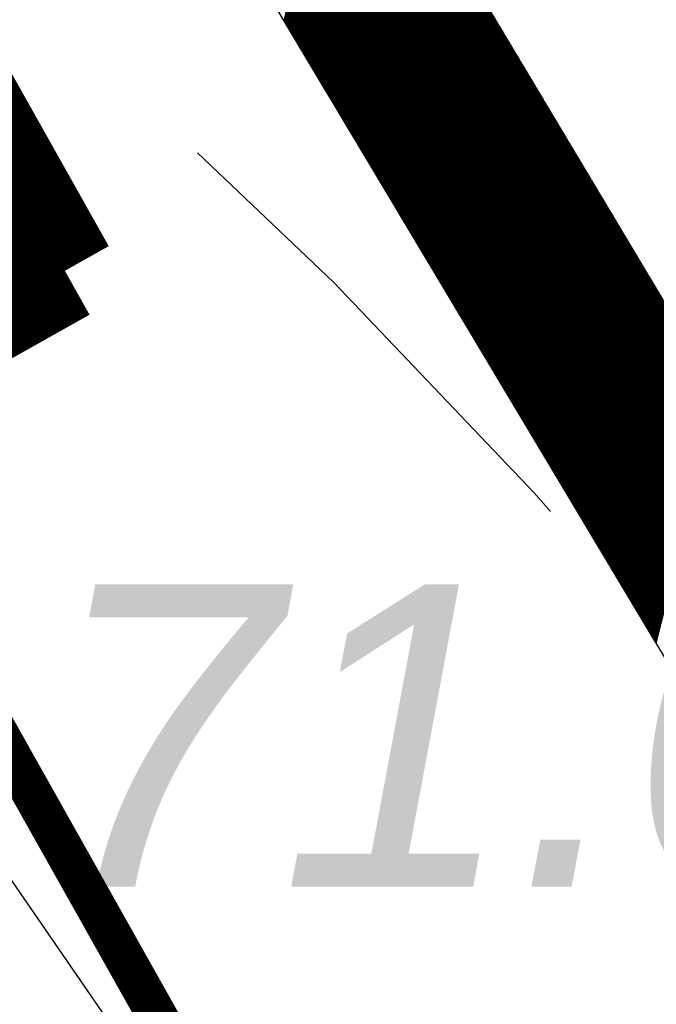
# Model space of a CAD drawing. Header units: metres. Extents: x 2193651 to 2201499, y 493187 to 494493.
# Tile 76 of 76: x 2200209.66 to 2200212.82, y 493782.33 to 493787.22. Entities that reach past the tile are written whole.
import ezdxf

# ---------------------------------------------------------------- set-up
doc = ezdxf.new("R2010")
doc.units = ezdxf.units.M
doc.set_wipeout_variables(frame=1)
for name, pattern in [('10_2', [6, 5, -1]), ('CENTER', [50.8, 31.75, -6.35, 6.35, -6.35]), ('CONTI', [0]), ('H', [0.375, 0.25, -0.125]), ('HIDDEN', [0.375, 0.25, -0.125])]:
    doc.linetypes.add(name, pattern=pattern)
doc.layers.add('net_electro', color=1, linetype='Continuous')
doc.layers.add('z_text_net_cell', color=7, linetype='Continuous')
doc.layers.add('net_pipeline', color=7, linetype='Continuous', lineweight=30)
doc.layers.add('x_polygon', color=7, linetype='Continuous', true_color=0xffffff)
doc.styles.add('D-131', font='ariali.ttf')

# ---------------------------------------------------------------- blocks, each defined once
blk = doc.blocks.new('шнгщощ')
at = {"color": 34, "linetype": 'Continuous', "lineweight": 25, "const_width": 0.5, "flags": 128}
for points in [[(2194961.9002, 493837.4667), (2194944.8458, 493867.8085)], [(2194912.9508, 493809.9534), (2194961.9002, 493837.4667)]]:
    blk.add_lwpolyline(points, dxfattribs=at)
at = {"color": 34, "linetype": 'HIDDEN', "lineweight": 60, "ltscale": 5, "const_width": 0.2019}
blk.add_lwpolyline([(2194961.9002, 493837.4667), (2194957.8151, 493838.612)], dxfattribs=at)
at = {"color": 34, "linetype": 'Continuous', "lineweight": 25, "flags": 128}
blk.add_lwpolyline([(2194961.9002, 493837.4667), (2194959.7209, 493836.2418)], dxfattribs=at)
blk = doc.blocks.new('ыекокеыоыкеоекыоыке')
at = {"color": 7, "linetype": 'H', "lineweight": 0, "ltscale": 10}
blk.add_circle((2196461.7666, 493503.8817), 30, dxfattribs=at)
blk = doc.blocks.new('екокеыоекыокнывлвнел')
at = {"color": 7, "linetype": 'H', "ltscale": 10}
blk.add_circle((2196776.7045, 493863.9603), 30, dxfattribs=at)
blk = doc.blocks.new('*X129')
at = {"color": 0}
for p, q in [((233.786716, 486.718812), (236.373257, 489.305352)), ((233.804394, 486.718812), (236.390934, 489.305352)), ((233.822071, 486.718812), (236.408612, 489.305352)), ((233.839749, 486.718812), (236.42629, 489.305352)), ((233.857427, 486.718812), (236.443967, 489.305352)), ((233.875104, 486.718812), (236.461645, 489.305352)), ((233.892782, 486.718812), (236.479323, 489.305352)), ((233.91046, 486.718812), (236.497, 489.305352)), ((233.928137, 486.718812), (236.514678, 489.305352)), ((233.945815, 486.718812), (236.532356, 489.305352)), ((233.963493, 486.718812), (236.550033, 489.305352)), ((233.98117, 486.718812), (236.567711, 489.305352)), ((233.998848, 486.718812), (236.585389, 489.305352)), ((234.016526, 486.718812), (236.603066, 489.305352)), ((234.034203, 486.718812), (236.620744, 489.305352)), ((234.051881, 486.718812), (236.638422, 489.305352)), ((234.069559, 486.718812), (236.656099, 489.305352)), ((234.087236, 486.718812), (236.673777, 489.305352)), ((234.104914, 486.718812), (236.691455, 489.305352)), ((234.122592, 486.718812), (236.709132, 489.305352)), ((234.140269, 486.718812), (236.72681, 489.305352)), ((234.157947, 486.718812), (236.744488, 489.305352)), ((234.175625, 486.718812), (236.762166, 489.305352)), ((234.193302, 486.718812), (236.779843, 489.305352)), ((234.21098, 486.718812), (236.797521, 489.305352)), ((234.228658, 486.718812), (236.815199, 489.305352)), ((234.246335, 486.718812), (236.832876, 489.305352)), ((234.264013, 486.718812), (236.850554, 489.305352)), ((234.281691, 486.718812), (236.868232, 489.305352)), ((234.299368, 486.718812), (236.885909, 489.305352)), ((234.317046, 486.718812), (236.903587, 489.305352)), ((234.334724, 486.718812), (236.921265, 489.305352)), ((234.352401, 486.718812), (236.938942, 489.305352)), ((234.370079, 486.718812), (236.95662, 489.305352)), ((234.387757, 486.718812), (236.974298, 489.305352)), ((234.405434, 486.718812), (236.991975, 489.305352)), ((234.423112, 486.718812), (237.009653, 489.305352)), ((234.44079, 486.718812), (237.027331, 489.305352)), ((234.458467, 486.718812), (237.045008, 489.305352)), ((234.476145, 486.718812), (237.062686, 489.305352)), ((234.493823, 486.718812), (237.080364, 489.305352)), ((234.5115, 486.718812), (237.098041, 489.305352)), ((234.529178, 486.718812), (237.115719, 489.305352)), ((234.546856, 486.718812), (237.133397, 489.305352)), ((234.564533, 486.718812), (237.151074, 489.305352)), ((234.582211, 486.718812), (237.168752, 489.305352)), ((234.599889, 486.718812), (237.18643, 489.305352)), ((234.617566, 486.718812), (237.204107, 489.305352)), ((234.635244, 486.718812), (237.221785, 489.305352)), ((234.652922, 486.718812), (237.239463, 489.305352)), ((234.670599, 486.718812), (237.25714, 489.305352)), ((234.688277, 486.718812), (237.274818, 489.305352)), ((234.705955, 486.718812), (237.292496, 489.305352)), ((234.723632, 486.718812), (237.310173, 489.305352)), ((234.74131, 486.718812), (237.327851, 489.305352)), ((234.758988, 486.718812), (237.345529, 489.305352)), ((234.776665, 486.718812), (237.363206, 489.305352)), ((234.794343, 486.718812), (237.380884, 489.305352)), ((234.812021, 486.718812), (237.398562, 489.305352)), ((234.829698, 486.718812), (237.416239, 489.305352)), ((234.847376, 486.718812), (237.433917, 489.305352)), ((234.865054, 486.718812), (237.451595, 489.305352)), ((234.882731, 486.718812), (237.469272, 489.305352)), ((234.900409, 486.718812), (237.48695, 489.305352)), ((234.918087, 486.718812), (237.504628, 489.305352)), ((234.935764, 486.718812), (237.522305, 489.305352)), ((234.953442, 486.718812), (237.539983, 489.305352)), ((234.97112, 486.718812), (237.557661, 489.305352)), ((234.988797, 486.718812), (237.575338, 489.305352)), ((235.006475, 486.718812), (237.593016, 489.305352)), ((235.024153, 486.718812), (237.610694, 489.305352)), ((235.041831, 486.718812), (237.628371, 489.305352)), ((235.059508, 486.718812), (237.646049, 489.305352)), ((235.077186, 486.718812), (237.663727, 489.305352)), ((235.094864, 486.718812), (237.681404, 489.305352)), ((235.112541, 486.718812), (237.699082, 489.305352)), ((235.130219, 486.718812), (237.71676, 489.305352)), ((235.147897, 486.718812), (237.734437, 489.305352)), ((235.165574, 486.718812), (237.752115, 489.305352)), ((235.183252, 486.718812), (237.769793, 489.305352)), ((235.20093, 486.718812), (237.78747, 489.305352)), ((235.218607, 486.718812), (237.805148, 489.305352)), ((235.236285, 486.718812), (237.822826, 489.305352)), ((235.253963, 486.718812), (237.840503, 489.305352)), ((235.27164, 486.718812), (237.858181, 489.305352)), ((235.289318, 486.718812), (237.875859, 489.305352)), ((235.306996, 486.718812), (237.893536, 489.305352)), ((235.324673, 486.718812), (237.911214, 489.305352)), ((235.342351, 486.718812), (237.928892, 489.305352)), ((235.360029, 486.718812), (237.946569, 489.305352)), ((235.377706, 486.718812), (237.964247, 489.305352)), ((235.395384, 486.718812), (237.981925, 489.305352)), ((235.413062, 486.718812), (237.999602, 489.305352)), ((235.430739, 486.718812), (238.01728, 489.305352)), ((235.448417, 486.718812), (238.034958, 489.305352)), ((235.466095, 486.718812), (238.052635, 489.305352)), ((235.483772, 486.718812), (238.070313, 489.305352)), ((235.50145, 486.718812), (238.087991, 489.305352)), ((235.519128, 486.718812), (238.105668, 489.305352)), ((235.536805, 486.718812), (238.123346, 489.305352)), ((235.554483, 486.718812), (238.141024, 489.305352)), ((235.572161, 486.718812), (238.158701, 489.305352)), ((235.589838, 486.718812), (238.176379, 489.305352)), ((235.607516, 486.718812), (238.194057, 489.305352)), ((235.625194, 486.718812), (238.211734, 489.305352)), ((235.642871, 486.718812), (238.229412, 489.305352)), ((235.660549, 486.718812), (238.24709, 489.305352)), ((235.678227, 486.718812), (238.264767, 489.305352)), ((235.695904, 486.718812), (238.282445, 489.305352)), ((235.713582, 486.718812), (238.300123, 489.305352)), ((235.73126, 486.718812), (238.3178, 489.305352)), ((235.748937, 486.718812), (238.335478, 489.305352)), ((235.766615, 486.718812), (238.353156, 489.305352)), ((235.784293, 486.718812), (238.370833, 489.305352)), ((235.80197, 486.718812), (238.388511, 489.305352)), ((235.819648, 486.718812), (238.406189, 489.305352)), ((235.837326, 486.718812), (238.423866, 489.305352)), ((235.855003, 486.718812), (238.441544, 489.305352)), ((235.872681, 486.718812), (238.459222, 489.305352)), ((235.890359, 486.718812), (238.476899, 489.305352)), ((235.908036, 486.718812), (238.494577, 489.305352)), ((235.925714, 486.718812), (238.512255, 489.305352)), ((235.943392, 486.718812), (238.529932, 489.305352)), ((235.961069, 486.718812), (238.54761, 489.305352)), ((235.978747, 486.718812), (238.565288, 489.305352)), ((235.996425, 486.718812), (238.582965, 489.305352)), ((236.014102, 486.718812), (238.600643, 489.305352)), ((236.03178, 486.718812), (238.618321, 489.305352)), ((236.049458, 486.718812), (238.635998, 489.305352)), ((236.067135, 486.718812), (238.653676, 489.305352)), ((236.084813, 486.718812), (238.671354, 489.305352)), ((236.102491, 486.718812), (238.689031, 489.305352)), ((236.120168, 486.718812), (238.706709, 489.305352)), ((236.137846, 486.718812), (238.724387, 489.305352)), ((236.155524, 486.718812), (238.742064, 489.305352)), ((236.173201, 486.718812), (238.759742, 489.305352)), ((236.190879, 486.718812), (238.77742, 489.305352)), ((236.208557, 486.718812), (238.795098, 489.305352)), ((236.226234, 486.718812), (238.812775, 489.305352)), ((236.243912, 486.718812), (238.830453, 489.305352)), ((236.26159, 486.718812), (238.848131, 489.305352)), ((236.279267, 486.718812), (238.865808, 489.305352)), ((236.296945, 486.718812), (238.883486, 489.305352)), ((236.314623, 486.718812), (238.901164, 489.305352)), ((236.3323, 486.718812), (238.918841, 489.305352)), ((236.349978, 486.718812), (238.936519, 489.305352)), ((236.367656, 486.718812), (238.954197, 489.305352)), ((236.385333, 486.718812), (238.971874, 489.305352)), ((236.403011, 486.718812), (238.989552, 489.305352)), ((236.420689, 486.718812), (239.00723, 489.305352)), ((236.438366, 486.718812), (239.024907, 489.305352)), ((236.456044, 486.718812), (239.042585, 489.305352)), ((236.473722, 486.718812), (239.060263, 489.305352)), ((236.491399, 486.718812), (239.07794, 489.305352)), ((236.509077, 486.718812), (239.095618, 489.305352)), ((236.526755, 486.718812), (239.113296, 489.305352)), ((236.544432, 486.718812), (239.130973, 489.305352)), ((236.56211, 486.718812), (239.148651, 489.305352)), ((236.579788, 486.718812), (239.166329, 489.305352)), ((236.597465, 486.718812), (239.184006, 489.305352)), ((236.615143, 486.718812), (239.201684, 489.305352)), ((236.632821, 486.718812), (239.219362, 489.305352)), ((236.650498, 486.718812), (239.237039, 489.305352)), ((236.668176, 486.718812), (239.254717, 489.305352)), ((236.685854, 486.718812), (239.272395, 489.305352)), ((236.703531, 486.718812), (239.290072, 489.305352)), ((236.721209, 486.718812), (239.30775, 489.305352)), ((236.738887, 486.718812), (239.325428, 489.305352)), ((236.756564, 486.718812), (239.343105, 489.305352)), ((236.774242, 486.718812), (239.360783, 489.305352)), ((236.79192, 486.718812), (239.378461, 489.305352)), ((236.809597, 486.718812), (239.396138, 489.305352)), ((236.827275, 486.718812), (239.413816, 489.305352)), ((236.844953, 486.718812), (239.431494, 489.305352)), ((236.86263, 486.718812), (239.449171, 489.305352)), ((236.880308, 486.718812), (239.466849, 489.305352)), ((236.897986, 486.718812), (239.484527, 489.305352)), ((236.915663, 486.718812), (239.502204, 489.305352)), ((236.933341, 486.718812), (239.519882, 489.305352)), ((236.951019, 486.718812), (239.53756, 489.305352)), ((236.968696, 486.718812), (239.555237, 489.305352)), ((236.986374, 486.718812), (239.572915, 489.305352)), ((237.004052, 486.718812), (239.590593, 489.305352)), ((237.021729, 486.718812), (239.60827, 489.305352)), ((237.039407, 486.718812), (239.625948, 489.305352)), ((237.057085, 486.718812), (239.643626, 489.305352)), ((237.074763, 486.718812), (239.661303, 489.305352)), ((237.09244, 486.718812), (239.678981, 489.305352)), ((237.110118, 486.718812), (239.696659, 489.305352)), ((237.127796, 486.718812), (239.714336, 489.305352)), ((237.145473, 486.718812), (239.732014, 489.305352)), ((237.163151, 486.718812), (239.749692, 489.305352)), ((237.180829, 486.718812), (239.767369, 489.305352)), ((237.198506, 486.718812), (239.785047, 489.305352)), ((237.216184, 486.718812), (239.802725, 489.305352)), ((237.233862, 486.718812), (239.820402, 489.305352)), ((237.251539, 486.718812), (239.83808, 489.305352)), ((237.269217, 486.718812), (239.855758, 489.305352)), ((237.286895, 486.718812), (239.873435, 489.305352)), ((237.304572, 486.718812), (239.891113, 489.305352)), ((237.32225, 486.718812), (239.908791, 489.305352)), ((237.339928, 486.718812), (239.926468, 489.305352)), ((237.357605, 486.718812), (239.944146, 489.305352)), ((237.375283, 486.718812), (239.961824, 489.305352)), ((237.392961, 486.718812), (239.979501, 489.305352)), ((237.410638, 486.718812), (239.997179, 489.305352)), ((237.428316, 486.718812), (240.014857, 489.305352)), ((237.445994, 486.718812), (240.032534, 489.305352)), ((237.463671, 486.718812), (240.050212, 489.305352)), ((237.481349, 486.718812), (240.06789, 489.305352)), ((237.499027, 486.718812), (240.085567, 489.305352)), ((237.516704, 486.718812), (240.103245, 489.305352)), ((237.534382, 486.718812), (240.120923, 489.305352)), ((237.55206, 486.718812), (240.1386, 489.305352)), ((237.569737, 486.718812), (240.156278, 489.305352)), ((237.587415, 486.718812), (240.173956, 489.305352)), ((237.605093, 486.718812), (240.191633, 489.305352)), ((237.62277, 486.718812), (240.209311, 489.305352)), ((237.640448, 486.718812), (240.226989, 489.305352)), ((237.658126, 486.718812), (240.244666, 489.305352)), ((237.675803, 486.718812), (240.262344, 489.305352)), ((237.693481, 486.718812), (240.280022, 489.305352)), ((237.711159, 486.718812), (240.297699, 489.305352)), ((237.728836, 486.718812), (240.315377, 489.305352)), ((237.746514, 486.718812), (240.333055, 489.305352)), ((237.764192, 486.718812), (240.350732, 489.305352)), ((237.781869, 486.718812), (240.36841, 489.305352)), ((237.799547, 486.718812), (240.386088, 489.305352)), ((237.817225, 486.718812), (240.403765, 489.305352)), ((237.834902, 486.718812), (240.421443, 489.305352)), ((237.85258, 486.718812), (240.439121, 489.305352)), ((237.870258, 486.718812), (240.456798, 489.305352)), ((237.887935, 486.718812), (240.474476, 489.305352)), ((237.905613, 486.718812), (240.492154, 489.305352)), ((237.923291, 486.718812), (240.509831, 489.305352)), ((237.940968, 486.718812), (240.527509, 489.305352)), ((237.958646, 486.718812), (240.545187, 489.305352)), ((237.976324, 486.718812), (240.562864, 489.305352)), ((237.994001, 486.718812), (240.580542, 489.305352)), ((238.011679, 486.718812), (240.59822, 489.305352)), ((238.029357, 486.718812), (240.615897, 489.305352)), ((238.047034, 486.718812), (240.633575, 489.305352)), ((238.064712, 486.718812), (240.651253, 489.305352)), ((238.08239, 486.718812), (240.66893, 489.305352)), ((238.100067, 486.718812), (240.686608, 489.305352)), ((238.117745, 486.718812), (240.704286, 489.305352)), ((238.135423, 486.718812), (240.721963, 489.305352)), ((238.1531, 486.718812), (240.739641, 489.305352)), ((238.170778, 486.718812), (240.757319, 489.305352)), ((238.188456, 486.718812), (240.774996, 489.305352)), ((238.206133, 486.718812), (240.792674, 489.305352)), ((238.223811, 486.718812), (240.810352, 489.305352)), ((238.241489, 486.718812), (240.828029, 489.305352)), ((238.259166, 486.718812), (240.845707, 489.305352)), ((238.276844, 486.718812), (240.863385, 489.305352)), ((238.294522, 486.718812), (240.881063, 489.305352)), ((238.312199, 486.718812), (240.89874, 489.305352)), ((238.329877, 486.718812), (240.916418, 489.305352)), ((238.347555, 486.718812), (240.934096, 489.305352)), ((238.365232, 486.718812), (240.951773, 489.305352)), ((238.38291, 486.718812), (240.969451, 489.305352)), ((238.400588, 486.718812), (240.987129, 489.305352)), ((238.418265, 486.718812), (241.004806, 489.305352)), ((238.435943, 486.718812), (241.022484, 489.305352)), ((238.453621, 486.718812), (241.040162, 489.305352)), ((238.471298, 486.718812), (241.057839, 489.305352)), ((238.488976, 486.718812), (241.075517, 489.305352)), ((238.506654, 486.718812), (241.093195, 489.305352)), ((238.524331, 486.718812), (241.110872, 489.305352)), ((238.542009, 486.718812), (241.12855, 489.305352)), ((238.559687, 486.718812), (241.146228, 489.305352)), ((238.577364, 486.718812), (241.163905, 489.305352)), ((238.595042, 486.718812), (241.181583, 489.305352)), ((238.61272, 486.718812), (241.199261, 489.305352)), ((238.630397, 486.718812), (241.216938, 489.305352)), ((238.648075, 486.718812), (241.234616, 489.305352)), ((238.665753, 486.718812), (241.252294, 489.305352)), ((238.68343, 486.718812), (241.269971, 489.305352)), ((238.701108, 486.718812), (241.287649, 489.305352)), ((238.718786, 486.718812), (241.305327, 489.305352)), ((238.736463, 486.718812), (241.323004, 489.305352)), ((238.754141, 486.718812), (241.340682, 489.305352)), ((238.771819, 486.718812), (241.35836, 489.305352)), ((238.789496, 486.718812), (241.376037, 489.305352)), ((238.807174, 486.718812), (241.393715, 489.305352)), ((238.824852, 486.718812), (241.411393, 489.305352)), ((238.842529, 486.718812), (241.42907, 489.305352)), ((238.860207, 486.718812), (241.446748, 489.305352)), ((238.877885, 486.718812), (241.464426, 489.305352)), ((238.895562, 486.718812), (241.482103, 489.305352)), ((238.91324, 486.718812), (241.499781, 489.305352)), ((238.930918, 486.718812), (241.517459, 489.305352)), ((238.948595, 486.718812), (241.535136, 489.305352)), ((238.966273, 486.718812), (241.552814, 489.305352)), ((238.983951, 486.718812), (241.570492, 489.305352)), ((239.001628, 486.718812), (241.588169, 489.305352)), ((239.019306, 486.718812), (241.605847, 489.305352)), ((239.036984, 486.718812), (241.623525, 489.305352)), ((239.054661, 486.718812), (241.641202, 489.305352)), ((239.072339, 486.718812), (241.65888, 489.305352)), ((239.090017, 486.718812), (241.676558, 489.305352)), ((239.107694, 486.718812), (241.694235, 489.305352)), ((239.125372, 486.718812), (241.711913, 489.305352)), ((239.14305, 486.718812), (241.729591, 489.305352)), ((239.160728, 486.718812), (241.747268, 489.305352)), ((239.178405, 486.718812), (241.764946, 489.305352)), ((239.196083, 486.718812), (241.782624, 489.305352)), ((239.213761, 486.718812), (241.800301, 489.305352)), ((239.231438, 486.718812), (241.817979, 489.305352)), ((239.249116, 486.718812), (241.835657, 489.305352)), ((239.266794, 486.718812), (241.853334, 489.305352)), ((239.284471, 486.718812), (241.871012, 489.305352)), ((239.302149, 486.718812), (241.88869, 489.305352)), ((239.319827, 486.718812), (241.906367, 489.305352)), ((239.337504, 486.718812), (241.924045, 489.305352)), ((239.355182, 486.718812), (241.941723, 489.305352)), ((239.37286, 486.718812), (241.9594, 489.305352)), ((239.390537, 486.718812), (241.977078, 489.305352)), ((239.408215, 486.718812), (241.994756, 489.305352)), ((239.425893, 486.718812), (242.012433, 489.305352)), ((239.44357, 486.718812), (242.030111, 489.305352)), ((239.461248, 486.718812), (242.047789, 489.305352)), ((239.478926, 486.718812), (242.065466, 489.305352)), ((239.496603, 486.718812), (242.083144, 489.305352)), ((239.514281, 486.718812), (242.100822, 489.305352)), ((239.531959, 486.718812), (242.118499, 489.305352)), ((239.549636, 486.718812), (242.136177, 489.305352)), ((239.567314, 486.718812), (242.153855, 489.305352)), ((239.584992, 486.718812), (242.171532, 489.305352)), ((239.602669, 486.718812), (242.18921, 489.305352)), ((239.620347, 486.718812), (242.206888, 489.305352)), ((239.638025, 486.718812), (242.224565, 489.305352)), ((239.655702, 486.718812), (242.242243, 489.305352)), ((239.67338, 486.718812), (242.259921, 489.305352)), ((239.691058, 486.718812), (242.277598, 489.305352)), ((239.708735, 486.718812), (242.295276, 489.305352)), ((239.726413, 486.718812), (242.312954, 489.305352)), ((239.744091, 486.718812), (242.330631, 489.305352)), ((239.761768, 486.718812), (242.348309, 489.305352)), ((239.779446, 486.718812), (242.365987, 489.305352)), ((239.797124, 486.718812), (242.383664, 489.305352)), ((239.814801, 486.718812), (242.401342, 489.305352)), ((239.832479, 486.718812), (242.41902, 489.305352)), ((239.850157, 486.718812), (242.436697, 489.305352)), ((239.867834, 486.718812), (242.454375, 489.305352)), ((239.885512, 486.718812), (242.472053, 489.305352)), ((239.90319, 486.718812), (242.48973, 489.305352)), ((239.920867, 486.718812), (242.507408, 489.305352)), ((239.938545, 486.718812), (242.525086, 489.305352)), ((239.956223, 486.718812), (242.542763, 489.305352)), ((239.9739, 486.718812), (242.560441, 489.305352)), ((239.991578, 486.718812), (242.578119, 489.305352)), ((240.009256, 486.718812), (242.595796, 489.305352)), ((240.026933, 486.718812), (242.613474, 489.305352)), ((240.044611, 486.718812), (242.631152, 489.305352)), ((240.062289, 486.718812), (242.648829, 489.305352)), ((240.079966, 486.718812), (242.666507, 489.305352)), ((240.097644, 486.718812), (242.684185, 489.305352)), ((240.115322, 486.718812), (242.701862, 489.305352)), ((240.132999, 486.718812), (242.71954, 489.305352)), ((240.150677, 486.718812), (242.737218, 489.305352)), ((240.168355, 486.718812), (242.754895, 489.305352)), ((240.186032, 486.718812), (242.772573, 489.305352)), ((240.20371, 486.718812), (242.790251, 489.305352)), ((240.221388, 486.718812), (242.807928, 489.305352)), ((240.239065, 486.718812), (242.825606, 489.305352)), ((240.256743, 486.718812), (242.843284, 489.305352)), ((240.274421, 486.718812), (242.860961, 489.305352)), ((240.292098, 486.718812), (242.878639, 489.305352)), ((240.309776, 486.718812), (242.896317, 489.305352)), ((240.327454, 486.718812), (242.913995, 489.305352)), ((240.345131, 486.718812), (242.931672, 489.305352)), ((240.362809, 486.718812), (242.94935, 489.305352)), ((240.380487, 486.718812), (242.967028, 489.305352)), ((240.398164, 486.718812), (242.984705, 489.305352)), ((240.415842, 486.718812), (243.002383, 489.305352)), ((240.43352, 486.718812), (243.020061, 489.305352)), ((240.451197, 486.718812), (243.037738, 489.305352)), ((240.468875, 486.718812), (243.055416, 489.305352)), ((240.486553, 486.718812), (243.073094, 489.305352)), ((240.50423, 486.718812), (243.090771, 489.305352)), ((240.521908, 486.718812), (243.108449, 489.305352)), ((240.539586, 486.718812), (243.126127, 489.305352)), ((240.557263, 486.718812), (243.143804, 489.305352)), ((240.574941, 486.718812), (243.161482, 489.305352)), ((240.592619, 486.718812), (243.17916, 489.305352)), ((240.610296, 486.718812), (243.196837, 489.305352)), ((240.627974, 486.718812), (243.214515, 489.305352)), ((240.645652, 486.718812), (243.232193, 489.305352)), ((240.663329, 486.718812), (243.24987, 489.305352)), ((240.681007, 486.718812), (243.267548, 489.305352)), ((240.698685, 486.718812), (243.285226, 489.305352)), ((240.716362, 486.718812), (243.302903, 489.305352)), ((240.73404, 486.718812), (243.320581, 489.305352)), ((240.751718, 486.718812), (243.338259, 489.305352)), ((240.769395, 486.718812), (243.355936, 489.305352)), ((240.787073, 486.718812), (243.373614, 489.305352)), ((240.804751, 486.718812), (243.391292, 489.305352)), ((240.822428, 486.718812), (243.408969, 489.305352)), ((240.840106, 486.718812), (243.426647, 489.305352)), ((240.857784, 486.718812), (243.444325, 489.305352)), ((240.875461, 486.718812), (243.462002, 489.305352)), ((240.893139, 486.718812), (243.47968, 489.305352)), ((240.910817, 486.718812), (243.497358, 489.305352)), ((240.928494, 486.718812), (243.515035, 489.305352)), ((240.946172, 486.718812), (243.532713, 489.305352)), ((240.96385, 486.718812), (243.550391, 489.305352)), ((240.981527, 486.718812), (243.568068, 489.305352)), ((240.999205, 486.718812), (243.585746, 489.305352)), ((241.016883, 486.718812), (243.603424, 489.305352)), ((241.03456, 486.718812), (243.621101, 489.305352)), ((241.052238, 486.718812), (243.638779, 489.305352)), ((241.069916, 486.718812), (243.656457, 489.305352)), ((241.087593, 486.718812), (243.674134, 489.305352)), ((241.105271, 486.718812), (243.691812, 489.305352)), ((241.122949, 486.718812), (243.70949, 489.305352)), ((241.140626, 486.718812), (243.727167, 489.305352)), ((241.158304, 486.718812), (243.744845, 489.305352)), ((241.175982, 486.718812), (243.762523, 489.305352)), ((241.19366, 486.718812), (243.7802, 489.305352)), ((241.211337, 486.718812), (243.797878, 489.305352)), ((241.229015, 486.718812), (243.815556, 489.305352)), ((241.246693, 486.718812), (243.833233, 489.305352)), ((241.26437, 486.718812), (243.850911, 489.305352)), ((241.282048, 486.718812), (243.868589, 489.305352)), ((241.299726, 486.718812), (243.886266, 489.305352)), ((241.317403, 486.718812), (243.903944, 489.305352)), ((241.335081, 486.718812), (243.921622, 489.305352)), ((241.352759, 486.718812), (243.939299, 489.305352)), ((241.370436, 486.718812), (243.956977, 489.305352)), ((241.388114, 486.718812), (243.974655, 489.305352)), ((241.405792, 486.718812), (243.992332, 489.305352)), ((241.423469, 486.718812), (244.01001, 489.305352)), ((241.441147, 486.718812), (244.027688, 489.305352)), ((241.458825, 486.718812), (244.045365, 489.305352)), ((241.476502, 486.718812), (244.063043, 489.305352)), ((241.49418, 486.718812), (244.080721, 489.305352)), ((241.511858, 486.718812), (244.098398, 489.305352)), ((241.529535, 486.718812), (244.116076, 489.305352)), ((241.547213, 486.718812), (244.133754, 489.305352)), ((241.564891, 486.718812), (244.151431, 489.305352)), ((241.582568, 486.718812), (244.169109, 489.305352)), ((241.600246, 486.718812), (244.186787, 489.305352)), ((241.617924, 486.718812), (244.204464, 489.305352)), ((241.635601, 486.718812), (244.222142, 489.305352)), ((241.653279, 486.718812), (244.23982, 489.305352)), ((241.670957, 486.718812), (244.257497, 489.305352)), ((241.688634, 486.718812), (244.275175, 489.305352)), ((241.706312, 486.718812), (244.292853, 489.305352)), ((241.72399, 486.718812), (244.31053, 489.305352)), ((241.741667, 486.718812), (244.328208, 489.305352)), ((241.759345, 486.718812), (244.345886, 489.305352)), ((241.777023, 486.718812), (244.363563, 489.305352)), ((241.7947, 486.718812), (244.381241, 489.305352)), ((241.812378, 486.718812), (244.398919, 489.305352)), ((241.830056, 486.718812), (244.416596, 489.305352)), ((241.847733, 486.718812), (244.434274, 489.305352)), ((241.865411, 486.718812), (244.451952, 489.305352)), ((241.883089, 486.718812), (244.469629, 489.305352)), ((241.900766, 486.718812), (244.487307, 489.305352)), ((241.918444, 486.718812), (244.504985, 489.305352)), ((241.936122, 486.718812), (244.522662, 489.305352)), ((241.953799, 486.718812), (244.54034, 489.305352)), ((241.971477, 486.718812), (244.558018, 489.305352)), ((241.989155, 486.718812), (244.575695, 489.305352)), ((242.006832, 486.718812), (244.593373, 489.305352)), ((242.02451, 486.718812), (244.611051, 489.305352)), ((242.042188, 486.718812), (244.628728, 489.305352)), ((242.059865, 486.718812), (244.646406, 489.305352)), ((242.077543, 486.718812), (244.664084, 489.305352)), ((242.095221, 486.718812), (244.681761, 489.305352)), ((242.112898, 486.718812), (244.699439, 489.305352)), ((242.130576, 486.718812), (244.717117, 489.305352)), ((242.148254, 486.718812), (244.734794, 489.305352)), ((242.165931, 486.718812), (244.752472, 489.305352)), ((242.183609, 486.718812), (244.77015, 489.305352)), ((242.201287, 486.718812), (244.787827, 489.305352)), ((242.218964, 486.718812), (244.805505, 489.305352)), ((242.236642, 486.718812), (244.823183, 489.305352)), ((242.25432, 486.718812), (244.84086, 489.305352)), ((242.271997, 486.718812), (244.858538, 489.305352)), ((242.289675, 486.718812), (244.876216, 489.305352)), ((242.307353, 486.718812), (244.893893, 489.305352)), ((242.32503, 486.718812), (244.911571, 489.305352)), ((242.342708, 486.718812), (244.929249, 489.305352)), ((242.360386, 486.718812), (244.946926, 489.305352)), ((242.378063, 486.718812), (244.964604, 489.305352)), ((242.395741, 486.718812), (244.982282, 489.305352)), ((242.413419, 486.718812), (244.99996, 489.305352)), ((242.431096, 486.718812), (245.017637, 489.305352)), ((242.448774, 486.718812), (245.035315, 489.305352)), ((242.466452, 486.718812), (245.052993, 489.305352)), ((242.484129, 486.718812), (245.07067, 489.305352)), ((242.501807, 486.718812), (245.088348, 489.305352)), ((242.519485, 486.718812), (245.106026, 489.305352)), ((242.537162, 486.718812), (245.123703, 489.305352)), ((242.55484, 486.718812), (245.141381, 489.305352)), ((242.572518, 486.718812), (245.159059, 489.305352)), ((242.590195, 486.718812), (245.176736, 489.305352)), ((242.607873, 486.718812), (245.194414, 489.305352)), ((242.625551, 486.718812), (245.212092, 489.305352)), ((242.643228, 486.718812), (245.229769, 489.305352)), ((242.660906, 486.718812), (245.247447, 489.305352)), ((242.678584, 486.718812), (245.265125, 489.305352)), ((242.696261, 486.718812), (245.282802, 489.305352)), ((242.713939, 486.718812), (245.30048, 489.305352)), ((242.731617, 486.718812), (245.318158, 489.305352)), ((242.749294, 486.718812), (245.335835, 489.305352)), ((242.766972, 486.718812), (245.353513, 489.305352)), ((242.78465, 486.718812), (245.371191, 489.305352)), ((242.802327, 486.718812), (245.388868, 489.305352)), ((242.820005, 486.718812), (245.406546, 489.305352)), ((242.837683, 486.718812), (245.424224, 489.305352)), ((242.85536, 486.718812), (245.441901, 489.305352)), ((242.873038, 486.718812), (245.459579, 489.305352)), ((242.890716, 486.718812), (245.477257, 489.305352)), ((242.908393, 486.718812), (245.494934, 489.305352)), ((242.926071, 486.718812), (245.512612, 489.305352)), ((242.943749, 486.718812), (245.53029, 489.305352)), ((242.961426, 486.718812), (245.547967, 489.305352)), ((242.979104, 486.718812), (245.565645, 489.305352)), ((242.996782, 486.718812), (245.583323, 489.305352)), ((243.014459, 486.718812), (245.601, 489.305352)), ((243.032137, 486.718812), (245.618678, 489.305352)), ((243.049815, 486.718812), (245.636356, 489.305352)), ((243.067492, 486.718812), (245.654033, 489.305352)), ((243.08517, 486.718812), (245.671711, 489.305352)), ((243.102848, 486.718812), (245.689389, 489.305352)), ((243.120525, 486.718812), (245.707066, 489.305352)), ((243.138203, 486.718812), (245.724744, 489.305352)), ((243.155881, 486.718812), (245.742422, 489.305352)), ((243.173558, 486.718812), (245.760099, 489.305352)), ((243.191236, 486.718812), (245.777777, 489.305352)), ((243.208914, 486.718812), (245.795455, 489.305352)), ((243.226591, 486.718812), (245.813132, 489.305352)), ((243.244269, 486.718812), (245.83081, 489.305352)), ((243.261947, 486.718812), (245.848488, 489.305352)), ((243.279625, 486.718812), (245.866165, 489.305352)), ((243.297302, 486.718812), (245.883843, 489.305352)), ((243.31498, 486.718812), (245.901521, 489.305352)), ((243.332658, 486.718812), (245.919198, 489.305352)), ((243.350335, 486.718812), (245.936876, 489.305352)), ((243.368013, 486.718812), (245.954554, 489.305352)), ((243.385691, 486.718812), (245.972231, 489.305352)), ((243.403368, 486.718812), (245.989909, 489.305352)), ((243.421046, 486.718812), (246.007587, 489.305352)), ((243.438724, 486.718812), (246.025264, 489.305352)), ((243.456401, 486.718812), (246.042942, 489.305352)), ((243.474079, 486.718812), (246.06062, 489.305352)), ((243.491757, 486.718812), (246.078297, 489.305352)), ((243.509434, 486.718812), (246.095975, 489.305352)), ((243.527112, 486.718812), (246.113653, 489.305352)), ((243.54479, 486.718812), (246.13133, 489.305352)), ((243.562467, 486.718812), (246.149008, 489.305352)), ((243.580145, 486.718812), (246.166686, 489.305352)), ((243.597823, 486.718812), (246.184363, 489.305352)), ((243.6155, 486.718812), (246.202041, 489.305352)), ((243.633178, 486.718812), (246.219719, 489.305352)), ((243.650856, 486.718812), (246.237396, 489.305352)), ((243.668533, 486.718812), (246.255074, 489.305352)), ((243.686211, 486.718812), (246.272752, 489.305352)), ((243.703889, 486.718812), (246.290429, 489.305352)), ((243.721566, 486.718812), (246.308107, 489.305352)), ((243.739244, 486.718812), (246.325785, 489.305352)), ((243.756922, 486.718812), (246.343462, 489.305352)), ((243.774599, 486.718812), (246.36114, 489.305352)), ((243.792277, 486.718812), (246.378818, 489.305352)), ((243.809955, 486.718812), (246.396495, 489.305352)), ((243.827632, 486.718812), (246.414173, 489.305352)), ((243.84531, 486.718812), (246.431851, 489.305352)), ((243.862988, 486.718812), (246.449528, 489.305352)), ((243.880665, 486.718812), (246.467206, 489.305352)), ((243.898343, 486.718812), (246.484884, 489.305352)), ((243.916021, 486.718812), (246.502561, 489.305352)), ((243.933698, 486.718812), (246.520239, 489.305352)), ((243.951376, 486.718812), (246.537917, 489.305352)), ((243.969054, 486.718812), (246.555594, 489.305352)), ((243.986731, 486.718812), (246.573272, 489.305352)), ((244.004409, 486.718812), (246.59095, 489.305352)), ((244.022087, 486.718812), (246.608627, 489.305352)), ((244.039764, 486.718812), (246.626305, 489.305352)), ((244.057442, 486.718812), (246.643983, 489.305352)), ((244.07512, 486.718812), (246.66166, 489.305352))]:
    blk.add_line(p, q, dxfattribs=at)
blk = doc.blocks.new('ункун')
at = {"color": 7}
for p, q in [((9506.4371, 12321.9221), (9499.6567, 12320.4195)), ((9499.8526, 12319.5357), (9506.633, 12321.0383))]:
    blk.add_line(p, q, dxfattribs=at)
at = {"color": 7, "extrusion": (0, 0, -1), "xscale": 0.3500000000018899, "yscale": 0.3500000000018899, "zscale": -0.3500000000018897, "rotation": 167.5043331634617}
blk.add_blockref('*X129', (-9383.0744, 12469.0678), dxfattribs=at)
blk = doc.blocks.new('ж9итдщд')
at = {"layer": 'x_polygon', "true_color": 0x5d5d5d}
h = blk.add_hatch(dxfattribs=at)
h.set_pattern_fill('401', color=251, style=0, pattern_type=2)
h.set_pattern_definition([(270, (-2190797.488, -493802.634), (14, -14), [1.2, -12.8]), (270, (-2190796.688, -493802.634), (14, -14), [1.2, -12.8]), (270, (-2190803.688, -493795.634), (14, -14), [1.2, -12.8]), (270, (-2190804.488, -493795.634), (14, -14), [1.2, -12.8])])
h.paths.add_polyline_path([(2197118.4824, 493878.5791), (2197153.6479, 493898.0933), (2197179.1491, 493851.4563), (2197191.2927, 493827.4366), (2197156.4099, 493808.1796), (2197141.866, 493834.8452), (2197115.5486, 493820.2991), (2197088.947, 493805.868), (2197087.843, 493802.9179), (2197095.8572, 493787.3623), (2197094.249, 493786.637), (2197054.9021, 493766.6038), (2197062.9521, 493752.3158), (2197074.4181, 493731.7998), (2197081.8341, 493718.5718), (2197082.9464, 493716.18), (2197115.3708, 493729.7583), (2197156.3254, 493746.3171), (2197158.2924, 493750.9345), (2197146.8938, 493774.5216), (2197150.9922, 493776.8193), (2197154.2137, 493778.5861), (2197149.3313, 493787.2723), (2197191.3069, 493810.8658), (2197204.4415, 493787.4978), (2197202.71, 493786.5246), (2197193.684, 493781.4513), (2197198.5013, 493773.4867), (2197203.2288, 493765.956), (2197220.8873, 493779.059), (2197223.466, 493784.6036), (2197220.1091, 493782.8535), (2197216.3156, 493790.13), (2197216.2964, 493790.1669), (2197202.4958, 493816.6385), (2197217.2452, 493824.3279), (2197231.0457, 493797.8562), (2197234.8585, 493790.5429), (2197225.8554, 493785.8493), (2197222.3963, 493777.8553), (2197204.3457, 493764.2763), (2197208.8962, 493757.4558), (2197207.6333, 493748.8218), (2197197.5031, 493742.1472), (2197197.9709, 493737.142), (2197215.3657, 493719.2996), (2197218.51, 493725.4471), (2197213.3165, 493733.6582), (2197217.5238, 493736.3193), (2197222.7173, 493728.1082), (2197225.4888, 493725.2943), (2197227.716, 493729.8113), (2197245.7299, 493721.3289), (2197239.6999, 493705.2049), (2197245.0946, 493702.7485), (2197249.4065, 493703.8635), (2197258.7811, 493702.6582), (2197266.9248, 493705.6359), (2197274.8882, 493683.8572), (2197266.7445, 493680.8795), (2197214.8655, 493661.9098), (2197217.173, 493655.648), (2197217.9606, 493655.8662), (2197218.5255, 493654.1793), (2197216.5827, 493653.4128), (2197201.074, 493647.6162), (2197121.7578, 493619.0197), (2197119.6685, 493618.2892), (2197120.4878, 493616.839), (2197131.2246, 493620.2076), (2197217.5232, 493652.0993), (2197288.7146, 493682.0789), (2197288.0761, 493683.4989), (2197276.6655, 493709.3794), (2197261.6182, 493744.2183), (2197251.1288, 493769.2491), (2197240.3372, 493794.0631), (2197212.6746, 493855.295), (2197200.544, 493881.183), (2197191.4847, 493902.3787), (2197185.0274, 493917.0469), (2197167.9499, 493955.7072), (2197156.9022, 493981.8639), (2197136.6635, 494027.1375), (2197120.0744, 494062.7726), (2197117.4541, 494073.9518), (2197111.6521, 494083.5838), (2197105.8227, 494086.6426), (2197100.9813, 494086.5331), (2197082.3421, 494075.207), (2197062.3675, 494062.7355), (2197061.4193, 494054.9333), (2197072.3136, 494060.0816), (2197072.7482, 494048.7524), (2197072.9691, 494042.992), (2197070.8417, 494034.4941), (2197047.7048, 494019.542), (2197030.2555, 494007.3926), (2197025.7202, 494004.2347), (2196987.8655, 493986.28), (2196960.2207, 493976.9959), (2196946.2169, 493975.0931), (2196938.0545, 493977.7248), (2196972.3439, 493915.6135), (2196974.8351, 493916.9601), (2196973.7437, 493919.7116), (2196981.2583, 493923.9499), (2196983.5878, 493920.0489), (2196987.0381, 493921.9302), (2196985.1404, 493925.3979), (2196992.8072, 493929.5333), (2197006.9266, 493937.0663), (2197008.9395, 493935.689), (2197011.7663, 493935.0957), (2197020.0774, 493939.3071), (2197018.4512, 493942.0946), (2197016.2159, 493946.0296), (2197010.1774, 493942.5995), (2197011.0127, 493941.1291), (2197010.0648, 493940.5907), (2197007.8946, 493944.4113), (2197004.1266, 493942.2709), (2197003.485, 493943.4003), (2197005.1197, 493944.3289), (2196999.7118, 493953.8492), (2196998.3173, 493953.0571), (2196997.6317, 493954.264), (2197001.3379, 493956.3693), (2196998.8881, 493960.6821), (2196999.9564, 493961.2889), (2197000.9024, 493959.6234), (2197004.7468, 493961.8072), (2197001.6695, 493967.2247), (2197002.7431, 493967.8346), (2197003.6778, 493966.1891), (2197006.5341, 493967.8116), (2197004.5919, 493971.2307), (2197009.4683, 493974.0007), (2197011.4105, 493970.5816), (2197013.7779, 493971.9264), (2197012.9139, 493973.4475), (2197013.9844, 493974.0556), (2197017.0152, 493968.72), (2197020.9202, 493970.9381), (2197020.0483, 493972.4731), (2197021.1449, 493973.0961), (2197023.5906, 493968.7907), (2197026.9818, 493970.717), (2197027.6266, 493969.5817), (2197026.2699, 493968.8111), (2197031.7165, 493959.2226), (2197033.0742, 493959.9938), (2197033.6879, 493958.9134), (2197030.014, 493956.8265), (2197032.2004, 493952.9776), (2197031.2713, 493952.4499), (2197030.4507, 493953.8945), (2197024.2934, 493950.3969), (2197026.4337, 493946.6289), (2197028.117, 493943.7056), (2197031.206, 493943.2958), (2197033.5729, 493941.3685), (2197034.5068, 493938.2518), (2197034.2177, 493935.9989), (2197032.9968, 493934.0742), (2197014.9565, 493923.5293), (2196997.0535, 493911.862), (2196996.3456, 493912.9943), (2196982.5602, 493903.9988), (2196980.9245, 493906.336), (2196978.3647, 493904.7076), (2196983.4801, 493895.4418), (2196993.5961, 493877.2011), (2197003.9505, 493881.9478), (2197015.7107, 493881.5749), (2197026.0917, 493868.9587), (2197033.5936, 493864.7642), (2197042.104, 493868.2913), (2197054.771, 493873.9837), (2197062.2042, 493875.5863), (2197076.1856, 493872.1883), (2197085.8834, 493867.4004), (2197112.0213, 493821.398), (2197114.7768, 493822.4748), (2197092.3069, 493863.8115)])
h.paths.add_polyline_path([(2197073.2325, 494000.543), (2197078.9075, 494003.8045), (2197082.94, 493996.7879), (2197077.2651, 493993.5264)])
h.paths.add_polyline_path([(2197126.7172, 493940.0882), (2197128.6554, 493934.8098), (2197122.6395, 493932.6008), (2197120.7013, 493937.8792), (2197119.0611, 493937.2607), (2197116.5768, 493943.3229), (2197114.8589, 493942.6189), (2197108.4677, 493958.2146), (2197117.7329, 493962.0115)])
h.paths.add_polyline_path([(2197208.9894, 493775.8108), (2197200.9954, 493770.7656), (2197198.0127, 493775.622), (2197206.1625, 493780.6341), (2197207.1693, 493781.2534), (2197210.1558, 493776.547)])
h.paths.add_polyline_path([(2197160.8834, 493935.1978), (2197164.7857, 493937.2642), (2197167.4259, 493932.2784), (2197163.5236, 493930.212)])
h.paths.add_polyline_path([(2197233.7484, 493736.0412), (2197231.1173, 493740.756), (2197238.554, 493744.906), (2197241.1851, 493740.1913)])
h.paths.add_polyline_path([(2197239.0826, 493774.3939), (2197241.0302, 493770.2886), (2197235.3812, 493767.6086), (2197233.4336, 493771.7139)])
h.paths.add_polyline_path([(2197208.3037, 493837.5984), (2197212.1156, 493839.8115), (2197215.0589, 493834.7417), (2197211.2469, 493832.5287)])
h.paths.add_polyline_path([(2197076.5626, 493984.2423), (2197077.3214, 493982.3918), (2197075.4709, 493981.6331), (2197074.7122, 493983.4835)])
at = {"layer": 'net_electro', "color": 251, "true_color": 0x5d5d5d, "elevation": 341.64, "flags": 128}
blk.add_lwpolyline([(2197195.3096, 493803.7446), (2197236.5628, 493743.7949)], dxfattribs=at)
at = {"layer": 'net_pipeline', "color": 251, "linetype": '10_2', "true_color": 0x5d5d5d, "flags": 128}
blk.add_lwpolyline([(2197194.7715, 493820.3956), (2197221.6328, 493767.6596)], dxfattribs=at)
at = {"layer": 'z_text_net_cell', "color": 251, "true_color": 0x5d5d5d, "style": 'D-131'}
blk.add_text('171.08к', height=1.5, dxfattribs=at).set_placement((2197208.6271, 493782.9137))
at = {"color": 7, "lineweight": 0, "true_color": 0xffffff}
blk.add_wipeout([(2197379.0008, 493517.1027), (2197495.5121, 493517.1027), (2197495.5121, 494487.3658), (2196201.7956, 494487.3658), (2196201.7956, 493187.3658), (2197495.5121, 493187.3658), (2197495.5121, 493517.1027), (2196554.6801, 493517.1027), (2196554.6801, 493858.2492), (2197070.7336, 494090.3658), (2197224.8672, 494090.3658), (2197276.8185, 493979.6499), (2197379.0008, 493803.7342)], dxfattribs=at)

msp = doc.modelspace()

# ---------------------------------------------------------------- block references
at = {"color": 1, "lineweight": 100}
msp.add_blockref('ж9итдщд', (3000, 0), dxfattribs=at)

# ---------------------------------------------------------------- next in the draw order: linework, layer by layer
at = {"color": 5, "linetype": 'CENTER', "lineweight": 18, "ltscale": 0.25, "const_width": 0.2}
msp.add_lwpolyline([(2200200.8166, 493799.226), (2200215.516, 493773.074)], dxfattribs=at)

# ---------------------------------------------------------------- next in the draw order: block references
at = {"color": 34, "lineweight": 25}
msp.add_blockref('шнгщощ', (5247.9881, -51.4959), dxfattribs=at)
at = {"color": 4, "lineweight": 158}
msp.add_blockref('екокеыоекыокнывлвнел', (3424.1121, -64.7342), dxfattribs=at)
at = {"color": 4, "lineweight": 158, "xscale": -1, "rotation": 119.3392911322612}
for p in [(1554196.2253, 2650309.5214), (1554170.7197, 2650301.1463)]:
    msp.add_blockref('ыекокеыоыкеоекыоыке', p, dxfattribs=at)
at = {"color": 2, "linetype": 'CONTI', "lineweight": 0, "rotation": 288.3724196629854}
msp.add_blockref('ункун', (2185524.5625, 498920.7356, -420.3565), dxfattribs=at)

doc.saveas('drawing.dxf')
